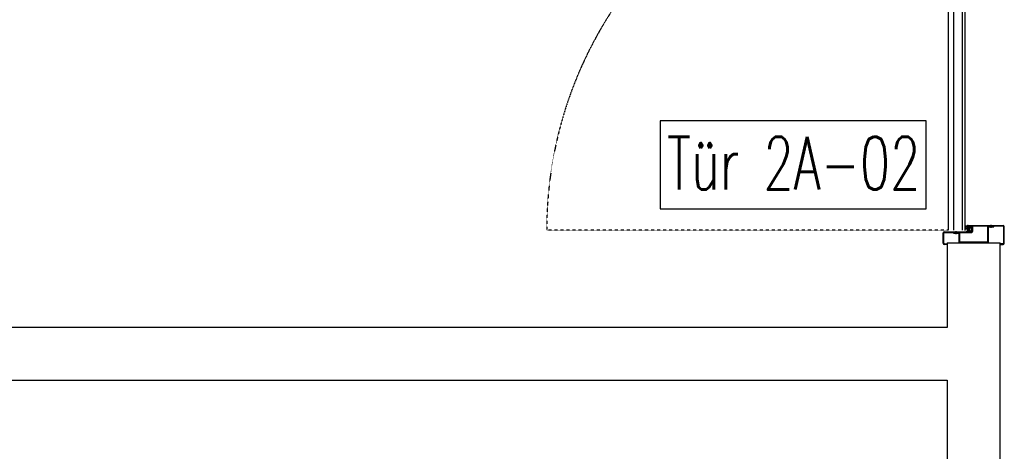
# Model space of a CAD drawing. Header units: millimetres. Extents: x -4577 to 1032787, y -66234 to 201209.
# Tile 32 of 256: x 15185 to 17515, y -40895 to -39874. Entities that reach past the tile are written whole.
import ezdxf
from ezdxf.enums import TextEntityAlignment as Align

# ---------------------------------------------------------------- set-up
doc = ezdxf.new("R2010")
doc.units = ezdxf.units.MM
doc.linetypes.add('510_5_2OG_ELT_1004$0$11-07-22_DS_2OG$0$AUSGEZOGEN', pattern=[0])
doc.linetypes.add('510_5_2OG_ELT_1004$0$11-07-22_DS_2OG$0$STRICHLINIE_S4', pattern=[0.095, 0.06, -0.035])
doc.layers.add('510_5_2OG_ELT_1004$0$11-07-22_DS_2OG$0$2DMitte', color=8, linetype='510_5_2OG_ELT_1004$0$11-07-22_DS_2OG$0$AUSGEZOGEN')
doc.layers.add('510_5_2OG_ELT_1004$0$11-07-22_DS_2OG$0$Mieterausbau', color=8, linetype='510_5_2OG_ELT_1004$0$11-07-22_DS_2OG$0$AUSGEZOGEN')
doc.styles.add('510_5_2OG_ELT_1004$0$Standard', font='simplex.shx')

# ---------------------------------------------------------------- blocks, each defined once
blk = doc.blocks.new('510_5_2OG_ELT_1004$0$11-07-22_DS_2OG$0$LascheTyp2', base_point=(-0.048, 0))
for p, q in [((0.033, 0.0372), (0.033, 0.0027)), ((0.035, 0.0027), (0.035, 0.0372)), ((0.0357, 0.038), (0.048, 0.038)), ((-0.035, 0.0222), (-0.035, 0.0027)), ((-0.033, 0.0027), (-0.033, 0.0222)), ((0.0322, 0.002), (-0.0323, 0.002)), ((-0.0323, 0), (0.0322, 0))]:
    blk.add_line(p, q)
for points in [[(-0.0358, 0.025), (-0.048, 0.025), (-0.048, 0.023), (-0.0358, 0.023)], [(0.048, 0.038), (0.048, 0.04), (0.0357, 0.04)]]:
    blk.add_lwpolyline(points)
for centre, radius, start, end in [((-0.0419, 0.0236), 0.00268, 31.0482, 148.9518), ((-0.0358, 0.0222), 0.00275, 0, 90), ((0.0357, 0.0372), 0.00275, 90, 180), ((0.0357, 0.0372), 0.00075, 90, 180), ((0.041, 0.0386), 0.00268, 31.0482, 148.9518), ((-0.0358, 0.0222), 0.00075, 360, 90), ((-0.0323, 0.0027), 0.00275, 180, 270), ((-0.0323, 0.0027), 0.00075, 180, 270), ((0.0322, 0.0027), 0.00075, 270, 360), ((0.0322, 0.0027), 0.00275, 270, 360)]:
    blk.add_arc(centre, radius, start, end)
at = {"layer": '510_5_2OG_ELT_1004$0$11-07-22_DS_2OG$0$2DMitte'}
for p, q in [((-0.0419, 0.027), (-0.0419, 0.021)), ((0.041, 0.042), (0.041, 0.036))]:
    blk.add_line(p, q, dxfattribs=at)
blk = doc.blocks.new('510_5_2OG_ELT_1004$0$11-07-22_DS_2OG$0$DichtngEinbau', base_point=(-0.0125, -0.005, -0.0044))
for p, q in [((-0.0124, 0.0096), (-0.0111, 0.0108)), ((-0.0124, 0.0074), (-0.0113, 0.0086)), ((-0.0124, 0.0049), (-0.0113, 0.006)), ((-0.0113, 0.0098), (-0.0121, 0.0092)), ((-0.0113, 0.0077), (-0.0121, 0.0071)), ((-0.0113, 0.0051), (-0.0121, 0.0045)), ((-0.0115, 0.0008), (-0.0113, 0.0051)), ((-0.0113, 0.0086), (-0.0113, 0.0098)), ((-0.0113, 0.006), (-0.0113, 0.0077)), ((-0.0111, 0.0108), (-0.0111, 0.0115)), ((-0.0084, 0.0002), (-0.0111, 0.0002)), ((-0.0107, 0.0115), (-0.0107, 0.0109)), ((-0.0105, 0.0012), (-0.0103, 0.0048)), ((-0.0103, 0.0061), (-0.0103, 0.0096)), ((-0.0038, 0.0009), (-0.0102, 0.0009)), ((-0.0044, 0.0058), (-0.01, 0.0058)), ((-0.01, 0.0051), (-0.0044, 0.0051)), ((-0.0064, -0.0004), (-0.0077, 0)), ((-0.0029, 0.0002), (-0.0062, 0.0002)), ((-0.0039, 0.0101), (-0.0041, 0.0061)), ((-0.0035, 0.0013), (-0.0041, 0.0048)), ((-0.0039, 0.0115), (-0.0018, 0.0099)), ((-0.003, 0.0074), (-0.0031, 0.0061)), ((-0.0031, 0.0061), (-0.0023, 0.0042)), ((-0.0027, 0.0021), (-0.0031, 0.0049)), ((-0.0028, 0.0041), (-0.0031, 0.0049)), ((-0.0029, 0.0097), (-0.003, 0.0085)), ((-0.003, 0.0085), (-0.002, 0.007)), ((-0.0024, 0.0068), (-0.003, 0.0074)), ((-0.002, 0.0094), (-0.0029, 0.0097)), ((-0.0125, -0.0012), (-0.0125, -0.0012)), ((-0.0094, -0.0043), (-0.0056, -0.0039)), ((-0.0091, -0.005), (0.001, -0.0039)), ((-0.0046, -0.0038), (0.0005, -0.0032)), ((0.0005, -0.0032), (0.0007, -0.0014)), ((0.0016, -0.0031), (0.0018, 0))]:
    blk.add_line(p, q)
for points in [[(-0.0124, -0.0011), (-0.0123, -0.001), (-0.0122, -0.0009), (-0.0121, -0.0008), (-0.012, -0.0007), (-0.0119, -0.0006), (-0.0119, -0.0005), (-0.0118, -0.0004), (-0.0117, -0.0003), (-0.0117, -0.0002), (-0.0116, 0), (-0.0116, 0.0001), (-0.0115, 0.0002), (-0.0115, 0.0004), (-0.0115, 0.0005), (-0.0115, 0.0006), (-0.0115, 0.0008)], [(-0.0123, -0.0013), (-0.0122, -0.0012), (-0.012, -0.0011), (-0.0119, -0.001), (-0.0118, -0.0009), (-0.0117, -0.0008), (-0.0116, -0.0007), (-0.0115, -0.0006), (-0.0114, -0.0004), (-0.0113, -0.0003), (-0.0112, -0.0001), (-0.0111, 0), (-0.0111, 0.0002)], [(-0.0105, 0.0012), (-0.0105, 0.0012), (-0.0105, 0.0011), (-0.0104, 0.0011), (-0.0104, 0.001), (-0.0104, 0.001), (-0.0103, 0.0009), (-0.0103, 0.0009), (-0.0102, 0.0009), (-0.0102, 0.0009)], [(-0.0077, 0), (-0.0078, 0.0001), (-0.008, 0.0001), (-0.0081, 0.0001), (-0.0082, 0.0001), (-0.0084, 0.0002)], [(-0.0046, -0.0038), (-0.0045, -0.0037), (-0.0044, -0.0036), (-0.0044, -0.0034), (-0.0043, -0.0033), (-0.0042, -0.0032), (-0.0042, -0.0031), (-0.0041, -0.0029), (-0.0041, -0.0028), (-0.0041, -0.0027), (-0.004, -0.0025), (-0.004, -0.0024), (-0.004, -0.0022), (-0.004, -0.0021), (-0.004, -0.0019), (-0.0041, -0.0018), (-0.0041, -0.0017), (-0.0041, -0.0015), (-0.0042, -0.0014), (-0.0042, -0.0013), (-0.0043, -0.0011), (-0.0043, -0.001), (-0.0044, -0.0009), (-0.0045, -0.0008), (-0.0046, -0.0007), (-0.0047, -0.0006), (-0.0048, -0.0005), (-0.0049, -0.0004), (-0.005, -0.0003), (-0.0051, -0.0002), (-0.0052, -0.0001), (-0.0054, -0.0001), (-0.0055, 0), (-0.0056, 0), (-0.0058, 0.0001), (-0.0059, 0.0001), (-0.006, 0.0001), (-0.0062, 0.0002)], [(-0.0038, 0.0009), (-0.0037, 0.0009), (-0.0037, 0.0009), (-0.0036, 0.0009), (-0.0036, 0.001), (-0.0035, 0.001), (-0.0035, 0.0011), (-0.0035, 0.0011), (-0.0035, 0.0012), (-0.0035, 0.0012), (-0.0035, 0.0013)], [(0.0018, 0), (0.0018, 0), (0.0018, 0.0001), (0.0018, 0.0001), (0.0017, 0.0001), (0.0017, 0.0002), (0.0017, 0.0002), (0.0016, 0.0002), (0.0016, 0.0002), (0.0016, 0.0002), (0.0015, 0.0002), (0.0015, 0.0002), (0.0015, 0.0002)], [(-0.0124, -0.0011), (-0.0124, -0.0011), (-0.0125, -0.0011), (-0.0125, -0.0011), (-0.0125, -0.0011), (-0.0125, -0.0011), (-0.0125, -0.0012), (-0.0125, -0.0012), (-0.0125, -0.0012), (-0.0125, -0.0012), (-0.0125, -0.0012), (-0.0125, -0.0013), (-0.0125, -0.0013), (-0.0124, -0.0013), (-0.0124, -0.0013), (-0.0124, -0.0013), (-0.0124, -0.0013), (-0.0124, -0.0013), (-0.0123, -0.0013), (-0.0123, -0.0013)], [(-0.0094, -0.0043), (-0.0095, -0.0043), (-0.0095, -0.0044), (-0.0096, -0.0044), (-0.0096, -0.0045), (-0.0096, -0.0045), (-0.0096, -0.0046), (-0.0096, -0.0046), (-0.0096, -0.0047), (-0.0096, -0.0047), (-0.0096, -0.0048), (-0.0096, -0.0048), (-0.0095, -0.0049), (-0.0095, -0.0049), (-0.0094, -0.0049), (-0.0094, -0.005), (-0.0093, -0.005), (-0.0093, -0.005), (-0.0092, -0.005), (-0.0092, -0.005), (-0.0091, -0.005), (-0.0091, -0.005)], [(-0.0056, -0.0039), (-0.0055, -0.0038), (-0.0054, -0.0037), (-0.0053, -0.0036), (-0.0052, -0.0035), (-0.0052, -0.0034), (-0.0051, -0.0033), (-0.005, -0.0032), (-0.005, -0.0031), (-0.0049, -0.0029), (-0.0049, -0.0028), (-0.0049, -0.0027), (-0.0049, -0.0026), (-0.0049, -0.0024), (-0.0049, -0.0023), (-0.0049, -0.0022), (-0.0049, -0.002), (-0.0049, -0.0019), (-0.0049, -0.0018), (-0.005, -0.0017), (-0.005, -0.0016), (-0.0051, -0.0014), (-0.0051, -0.0013), (-0.0052, -0.0012), (-0.0053, -0.0011), (-0.0054, -0.001), (-0.0055, -0.0009), (-0.0056, -0.0008), (-0.0057, -0.0008), (-0.0058, -0.0007), (-0.0059, -0.0006), (-0.006, -0.0006), (-0.0061, -0.0005), (-0.0062, -0.0005), (-0.0064, -0.0004)], [(0.0007, -0.0014), (0.0007, -0.0014), (0.0007, -0.0013), (0.0007, -0.0013), (0.0006, -0.0013), (0.0006, -0.0013), (0.0006, -0.0012), (0.0006, -0.0012), (0.0006, -0.0012), (0.0005, -0.0012), (0.0005, -0.0012)], [(0.0005, -0.0032), (0.0005, -0.0032), (0.0005, -0.0032), (0.0005, -0.0032), (0.0005, -0.0032), (0.0005, -0.0032)], [(0.001, -0.0039), (0.0011, -0.0038), (0.0011, -0.0038), (0.0012, -0.0037), (0.0013, -0.0037), (0.0013, -0.0036), (0.0014, -0.0035), (0.0015, -0.0034), (0.0015, -0.0033), (0.0015, -0.0032), (0.0015, -0.0032), (0.0016, -0.0031)]]:
    blk.add_lwpolyline(points)
for centre, radius, start, end in [((-0.0123, 0.0094), 0.00025, 140.7288, 305.245), ((-0.0123, 0.0073), 0.00025, 140.7288, 305.245), ((-0.0123, 0.0047), 0.00025, 140.7288, 305.245), ((-0.0109, 0.0115), 0.0002, 0, 180), ((-0.0027, -0.0423), 0.0538, 91.236, 98.5123), ((-0.01, 0.0096), 0.0003, 98.8852, 180), ((-0.01, 0.0061), 0.0003, 180, 270), ((-0.01, 0.0048), 0.0003, 90, 180), ((-0.0032, -0.0334), 0.0439, 91.2931, 98.8852), ((-0.0044, 0.0061), 0.0003, 270, 357.7974), ((-0.0044, 0.0048), 0.0003, 357.7974, 90), ((-0.0042, 0.0102), 0.0003, 357.7974, 91.2931), ((0, 0.0025), 0.00376, 218.6551, 277.7243), ((-0.0025, 0.0042), 0.00025, 199.0115, 3.5277), ((0, 0.0025), 0.00276, 186.3634, 302.309), ((-0.0022, 0.0069), 0.00025, 216.165, 20.6812), ((-0.0019, 0.0097), 0.00025, 253.5154, 58.0316)]:
    blk.add_arc(centre, radius, start, end)
blk = doc.blocks.new('510_5_2OG_ELT_1004')
at = {"layer": '510_5_2OG_ELT_1004$0$11-07-22_DS_2OG$0$Mieterausbau', "linetype": 'Continuous'}
h = blk.add_hatch(dxfattribs=at)
h.set_pattern_fill('SCHRAFFUR_1', color=256, scale=1000, style=0, pattern_type=2)
h.set_pattern_definition([(90, (1895.797, -66891.69), (-40, 5e-15), []), (90, (1875.797, -66891.69), (-40, 5e-15), [])])
h.paths.add_polyline_path([(17422, -39421.9), (17382, -39421.9), (17382, -40371.8), (17422, -40371.8)], flags=0)
at = {"layer": '510_5_2OG_ELT_1004$0$11-07-22_DS_2OG$0$Mieterausbau', "linetype": '510_5_2OG_ELT_1004$0$11-07-22_DS_2OG$0$AUSGEZOGEN'}
for p, q in [((17329.9, -40113.1), (16700.6, -40113.1)), ((16700.6, -40113.1), (16700.6, -40321.5)), ((17329.9, -40321.5), (17329.9, -40113.1)), ((16700.6, -40321.5), (17329.9, -40321.5)), ((17429.5, -40361.9), (17429.5, -40360.4)), ((17437.8, -40362.9), (17429.5, -40363.9)), ((17482.5, -40361.9), (17490, -40361.9)), ((17482.5, -40361.9), (17490, -40361.9)), ((17512.3, -40361.9), (17512.3, -40360.4)), ((17512.3, -40361.9), (17512.3, -40360.4)), ((17513.5, -40363.1), (17513.5, -40402.6)), ((17513.5, -40363.1), (17513.5, -40402.6)), ((17513.5, -40363.1), (17515, -40363.1)), ((17513.5, -40363.1), (17515, -40363.1)), ((17513.5, -40363.1), (17515, -40363.1)), ((17513.5, -40363.1), (17515, -40363.1)), ((17515, -40402.6), (17515, -40363.1)), ((17515, -40402.6), (17515, -40363.1)), ((17370, -40402.6), (17370, -40378.1)), ((17370, -40402.6), (17370, -40378.1)), ((17371.5, -40378.1), (17370, -40378.1)), ((17371.5, -40378.1), (17370, -40378.1)), ((17371.5, -40378.1), (17370, -40378.1)), ((17371.5, -40378.1), (17371.5, -40402.6)), ((17371.5, -40378.1), (17371.5, -40402.6)), ((17372.8, -40375.4), (17437.8, -40375.4)), ((17372.8, -40376.9), (17437.8, -40376.9)), ((17437.5, -40364.4), (17429.5, -40365.4)), ((17439, -40374.1), (17439, -40365.6)), ((17440.5, -40374.1), (17440.5, -40365.6)), ((17372.8, -40403.9), (17380, -40403.9)), ((17372.8, -40403.9), (17380, -40403.9)), ((17380, -40405.4), (17372.8, -40405.4)), ((17380, -40405.4), (17372.8, -40405.4)), ((17380, -40405.4), (17372.8, -40405.4)), ((17380, -40405.4), (17372.8, -40405.4)), ((17380, -40401.9), (17505, -40401.9)), ((17380, -40401.9), (17380, -40601.9)), ((17380, -40403.9), (17380, -40405.4)), ((17380, -40403.9), (17380, -40405.4)), ((17505, -40926.9), (17505, -40401.9)), ((17505, -40403.9), (17505, -40405.4)), ((17505, -40403.9), (17505, -40405.4)), ((17512.3, -40403.9), (17505, -40403.9)), ((17512.3, -40403.9), (17505, -40403.9)), ((17505, -40405.4), (17512.3, -40405.4)), ((17505, -40405.4), (17512.3, -40405.4)), ((17505, -40405.4), (17512.3, -40405.4)), ((17505, -40405.4), (17512.3, -40405.4)), ((17380, -40601.9), (12180, -40601.9)), ((12180, -40726.9), (17380, -40726.9)), ((17380, -40726.9), (17380, -40926.9))]:
    blk.add_line(p, q, dxfattribs=at)
at = {"layer": '510_5_2OG_ELT_1004$0$11-07-22_DS_2OG$0$Mieterausbau', "linetype": '510_5_2OG_ELT_1004$0$11-07-22_DS_2OG$0$STRICHLINIE_S4'}
blk.add_line((17382, -40371.8), (16432, -40371.8), dxfattribs=at)
at = {"layer": '510_5_2OG_ELT_1004$0$11-07-22_DS_2OG$0$Mieterausbau', "linetype": '510_5_2OG_ELT_1004$0$11-07-22_DS_2OG$0$AUSGEZOGEN'}
blk.add_lwpolyline([(17422, -40371.8), (17422, -39421.9), (17382, -39421.9), (17382, -40371.8)], dxfattribs=at)
blk.add_lwpolyline([(17429.5, -40361.9), (17429.5, -40360.4), (17512.3, -40360.4), (17512.3, -40361.9), (17429.5, -40361.9)], close=True, dxfattribs=at)
blk.add_lwpolyline([(17429.5, -40361.9), (17429.5, -40360.4), (17512.3, -40360.4), (17512.3, -40361.9), (17429.5, -40361.9)], close=True, dxfattribs=at)
at = {"layer": '510_5_2OG_ELT_1004$0$11-07-22_DS_2OG$0$Mieterausbau', "linetype": '510_5_2OG_ELT_1004$0$11-07-22_DS_2OG$0$STRICHLINIE_S4'}
blk.add_arc((17382, -40371.8), 950, 90, 180, dxfattribs=at)
at = {"layer": '510_5_2OG_ELT_1004$0$11-07-22_DS_2OG$0$Mieterausbau', "linetype": '510_5_2OG_ELT_1004$0$11-07-22_DS_2OG$0$AUSGEZOGEN'}
for centre, radius, start, end in [((17429.5, -40362.9), 2.5, 90, 283.8225), ((17429.5, -40362.9), 1, 90, 283.8225), ((17437.8, -40365.6), 2.75, 0, 103.8225), ((17512.3, -40363.1), 2.75, 0, 90), ((17512.3, -40363.1), 2.75, 0, 90), ((17512.3, -40363.1), 1.25, 0, 90), ((17512.3, -40363.1), 1.25, 0, 90), ((17372.8, -40378.1), 2.75, 90, 180), ((17372.8, -40378.1), 1.25, 90, 180), ((17437.8, -40365.6), 1.25, 0, 103.8225), ((17437.8, -40374.1), 2.75, 270, 0), ((17437.8, -40374.1), 1.25, 270, 0), ((17372.8, -40402.6), 2.75, 180, 270), ((17372.8, -40402.6), 2.75, 180, 270), ((17372.8, -40402.6), 1.25, 180, 270), ((17372.8, -40402.6), 1.25, 180, 270), ((17512.3, -40402.6), 1.25, 270, 0), ((17512.3, -40402.6), 2.75, 270, 0), ((17512.3, -40402.6), 1.25, 270, 0), ((17512.3, -40402.6), 2.75, 270, 0)]:
    blk.add_arc(centre, radius, start, end, dxfattribs=at)
at = {"layer": '510_5_2OG_ELT_1004$0$11-07-22_DS_2OG$0$Mieterausbau', "linetype": '510_5_2OG_ELT_1004$0$11-07-22_DS_2OG$0$AUSGEZOGEN', "xscale": 1000, "yscale": 1000, "zscale": 1000}
blk.add_blockref('510_5_2OG_ELT_1004$0$11-07-22_DS_2OG$0$LascheTyp2', (17394.5, -40401.9), dxfattribs=at)
at = {"layer": '510_5_2OG_ELT_1004$0$11-07-22_DS_2OG$0$Mieterausbau', "linetype": '510_5_2OG_ELT_1004$0$11-07-22_DS_2OG$0$AUSGEZOGEN', "xscale": 1000, "yscale": -1000, "zscale": 1000, "rotation": 90}
blk.add_blockref('510_5_2OG_ELT_1004$0$11-07-22_DS_2OG$0$DichtngEinbau', (17422, -40375.4), dxfattribs=at)
blk.add_blockref('510_5_2OG_ELT_1004$0$11-07-22_DS_2OG$0$DichtngEinbau', (17422, -40375.4), dxfattribs=at)
at = {"layer": '510_5_2OG_ELT_1004$0$11-07-22_DS_2OG$0$Mieterausbau', "linetype": '510_5_2OG_ELT_1004$0$11-07-22_DS_2OG$0$AUSGEZOGEN', "style": '510_5_2OG_ELT_1004$0$Standard', "width": 0.588844}
blk.add_text('Tür 2A-02', height=125, rotation=0.0003, dxfattribs=at).set_placement((16716.6, -40275.6), (17316, -40275.6), align=Align.FIT)

msp = doc.modelspace()

# ---------------------------------------------------------------- block references
msp.add_blockref('510_5_2OG_ELT_1004', (0, -0.1))

doc.saveas('drawing.dxf')
